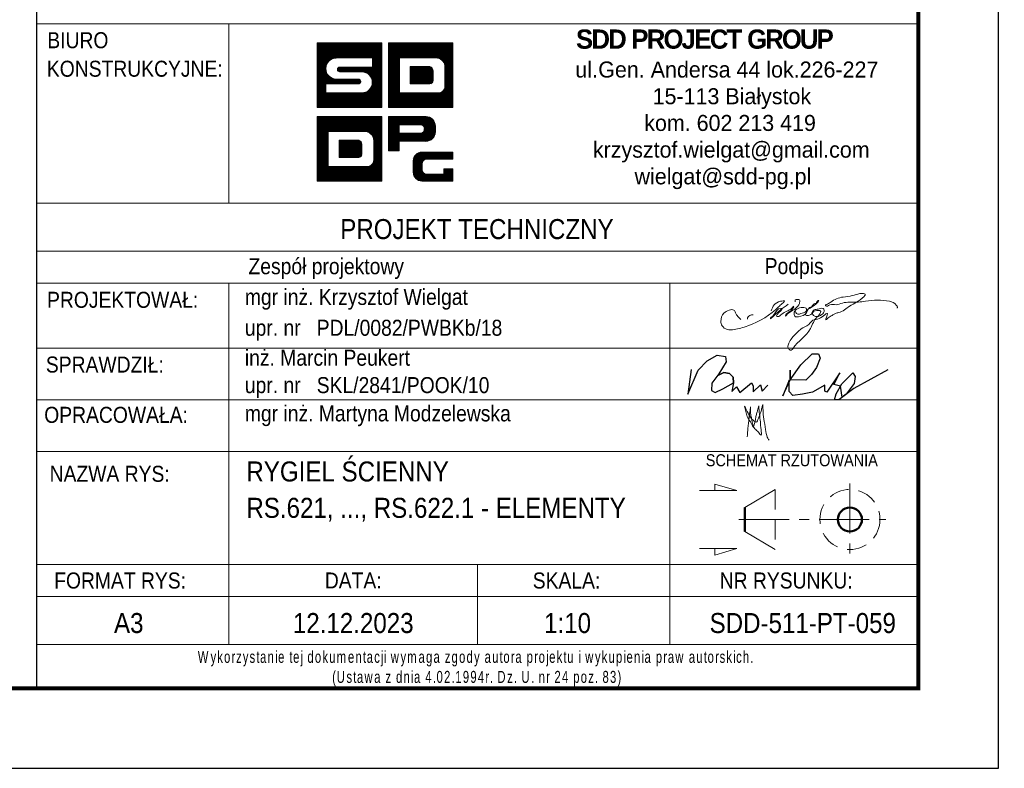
# Model space of a CAD drawing. Header units: millimetres. Extents: x -837 to -405, y 8298 to 8671.
# Tile 4 of 6: x -533 to -410, y 8298 to 8391. Entities that reach past the tile are written whole.
import ezdxf
from ezdxf.enums import TextEntityAlignment as Align

# ---------------------------------------------------------------- set-up
doc = ezdxf.new("R2010")
doc.units = ezdxf.units.MM
doc.header["$LTSCALE"] = 10
doc.linetypes.add('HIDDEN', pattern=[0.375, 0.25, -0.125])
doc.linetypes.add('MITTE', pattern=[2, 1.25, -0.25, 0.25, -0.25])
doc.layers.add('_FORMATKA', color=8, linetype='Continuous', plot=False)
for name, color, linetype, lineweight in [('_RAMKA', 7, 'Continuous', 35), ('_Tabelka', 7, 'Continuous', 25), ('PS_DIM', 4, 'Continuous', 13), ('PS_Hidden', 2, 'HIDDEN', 9), ('PS_MIDLINE', 5, 'MITTE', 13), ('PS_Pos', 1, 'Continuous', 15), ('PS_SOLID', 7, 'Continuous', 30), ('PS_TEXT', 3, 'Continuous', 18)]:
    doc.layers.add(name, color=color, linetype=linetype, lineweight=lineweight)
doc.styles.add('gil', font='txt', dxfattribs={"width": 0.9})

# ---------------------------------------------------------------- blocks, each defined once
blk = doc.blocks.new('A$C077725B1')
at = {"layer": 'PS_SOLID', "color": 5, "lineweight": 25}
for points in [[(0.45, 3.96), (0, 0.74), (1.35, 3.86), (2.53, 5.09), (3.87, 5.86), (4.96, 5.66), (5.03, 4.97), (4.09, 3.39), (3.17, 2.17), (3.12, 1.2), (3.6, 0.93), (4.61, 1.41), (5.99, 2.21), (5.97, 2.95), (5.49, 3.43), (4.71, 3.58), (3.95, 3.2), (4.71, 3.58), (5.49, 3.43), (5.97, 2.95), (5.99, 2.21), (5.79, 1.09), (6.4, 1.71), (6.83, 0.96), (8.36, 2.21), (8.58, 1.82), (8.58, 1.03), (9.53, 1.97), (9.77, 1.14), (10.51, 1.89)], [(26.25, 3.91), (21.8, 1.47), (19.81, 0), (19.26, 0), (19.47, 0.79), (20.21, 2.08), (21.68, 3.55), (21.99, 3.05), (21.86, 2.14), (20.81, 0.74), (20.25, 0.33), (20.03, 1.78), (19.17, 1.98), (19.96, 3.54), (18.27, 0.97), (18, 1.12), (18, 1.91), (16.37, 0.97), (15.05, 0.72), (13.81, 0.54), (13.29, 1.06), (13.29, 2.56), (12.47, 0.52), (13.42, 2.59), (13.42, 3.89), (13.42, 2.59), (14.85, 4.56), (16.34, 6.04), (17.15, 6.01), (17.36, 5.44), (16.89, 4.25), (16.25, 3.31), (15.51, 2.56), (13.42, 2.59)]]:
    blk.add_lwpolyline(points, dxfattribs=at)
blk = doc.blocks.new('tabela_rys')
at = {"layer": '_Tabelka', "color": 251, "lineweight": 15}
for p, q in [((131.62, 90.73), (21.62, 90.73)), ((45.62, 68.32), (45.62, 90.73)), ((21.62, 68.32), (131.48, 68.32)), ((131.62, 62.32), (21.62, 62.32)), ((21.62, 58.32), (131.62, 58.32)), ((21.62, 58.32), (131.62, 58.32)), ((45.62, 58.32), (45.62, 37.33)), ((100.62, 58.32), (100.62, 37.33)), ((21.62, 50.24), (131.62, 50.24)), ((21.62, 43.79), (131.62, 43.79)), ((21.62, 37.33), (131.62, 37.33)), ((21.62, 37.33), (131.62, 37.33)), ((21.62, 37.33), (131.62, 37.33)), ((21.62, 37.33), (131.62, 37.33)), ((21.62, 37.33), (131.62, 37.33)), ((21.62, 37.33), (131.62, 37.33)), ((21.62, 37.33), (131.62, 37.33)), ((21.62, 37.33), (131.62, 37.33)), ((45.62, 37.33), (45.62, 23.22)), ((100.62, 37.33), (100.62, 13.22)), ((21.62, 23.22), (131.62, 23.22)), ((131.62, 23.22), (21.62, 23.22)), ((45.62, 23.22), (45.62, 13.22)), ((76.62, 23.22), (76.62, 13.22)), ((21.62, 19.22), (131.62, 19.22)), ((21.62, 13.22), (131.62, 13.22))]:
    blk.add_line(p, q, dxfattribs=at)
at = {"layer": '_Tabelka', "color": 251, "lineweight": 30}
blk.add_lwpolyline([(131.62, 123.55), (21.62, 123.55), (21.62, 7.77), (131.62, 7.77)], close=True, dxfattribs=at)
at = {"layer": 'PS_DIM', "color": 12, "true_color": 0xc90603}
for p, q in [((56.62, 88.27), (56.68, 88.33)), ((56.62, 88.1), (56.84, 88.33)), ((56.62, 87.93), (57.01, 88.33)), ((56.62, 87.76), (57.18, 88.33)), ((56.62, 87.59), (57.35, 88.33)), ((56.62, 87.43), (57.52, 88.33)), ((56.62, 87.26), (57.69, 88.33)), ((56.62, 87.09), (57.86, 88.33)), ((56.62, 86.92), (58.02, 88.33)), ((56.62, 86.75), (58.19, 88.33)), ((56.62, 86.58), (58.36, 88.33)), ((56.62, 86.42), (58.53, 88.33)), ((56.62, 86.25), (58.7, 88.33)), ((56.62, 86.08), (58.87, 88.33)), ((56.62, 85.91), (59.03, 88.33)), ((56.62, 85.74), (59.2, 88.33)), ((56.62, 85.57), (59.37, 88.33)), ((56.62, 85.41), (59.54, 88.33)), ((56.62, 85.24), (59.71, 88.33)), ((56.62, 85.07), (59.88, 88.33)), ((56.62, 84.9), (60.04, 88.33)), ((56.62, 84.73), (60.21, 88.33)), ((56.62, 88.33), (64.68, 88.33)), ((56.62, 80.27), (56.62, 88.33)), ((58.28, 86.23), (60.38, 88.33)), ((58.6, 86.38), (60.55, 88.33)), ((58.82, 86.43), (60.72, 88.33)), ((59, 86.45), (60.89, 88.33)), ((59.17, 86.45), (61.05, 88.33)), ((59.34, 86.45), (61.22, 88.33)), ((59.51, 86.45), (61.39, 88.33)), ((59.68, 86.45), (61.56, 88.33)), ((59.85, 86.45), (61.73, 88.33)), ((60.01, 86.45), (61.9, 88.33)), ((60.18, 86.45), (62.06, 88.33)), ((60.35, 86.45), (62.23, 88.33)), ((60.52, 86.45), (62.4, 88.33)), ((60.69, 86.45), (62.57, 88.33)), ((60.86, 86.45), (62.74, 88.33)), ((61.02, 86.45), (62.91, 88.33)), ((61.19, 86.45), (63.07, 88.33)), ((61.36, 86.45), (63.24, 88.33)), ((61.53, 86.45), (63.41, 88.33)), ((61.7, 86.45), (63.58, 88.33)), ((61.87, 86.45), (63.75, 88.33)), ((62.04, 86.45), (63.92, 88.33)), ((62.2, 86.45), (64.09, 88.33)), ((62.37, 86.45), (64.25, 88.33)), ((62.54, 86.45), (64.42, 88.33)), ((62.71, 86.45), (64.59, 88.33)), ((62.88, 86.45), (64.68, 88.25)), ((63.05, 86.45), (64.68, 88.08)), ((63.21, 86.45), (64.68, 87.91)), ((63.38, 86.45), (64.68, 87.74)), ((63.51, 86.4), (64.68, 87.58)), ((63.51, 86.23), (64.68, 87.41)), ((63.51, 86.07), (64.68, 87.24)), ((64.68, 88.33), (64.68, 80.27)), ((65.5, 88.33), (73.56, 88.33)), ((65.5, 80.27), (65.5, 88.33)), ((65.5, 88.2), (65.63, 88.33)), ((65.5, 88.03), (65.8, 88.33)), ((65.5, 87.86), (65.97, 88.33)), ((65.5, 87.69), (66.14, 88.33)), ((65.5, 87.52), (66.3, 88.33)), ((65.5, 87.35), (66.47, 88.33)), ((65.5, 87.18), (66.64, 88.33)), ((65.5, 87.02), (66.81, 88.33)), ((65.5, 86.85), (66.98, 88.33)), ((65.5, 86.68), (67.15, 88.33)), ((65.5, 86.51), (67.31, 88.33)), ((65.5, 86.34), (67.48, 88.33)), ((65.5, 86.17), (67.65, 88.33)), ((65.5, 86.01), (67.82, 88.33)), ((65.5, 85.84), (67.99, 88.33)), ((65.5, 85.67), (68.16, 88.33)), ((65.5, 85.5), (68.32, 88.33)), ((65.5, 85.33), (68.49, 88.33)), ((65.5, 85.16), (68.66, 88.33)), ((66.95, 86.45), (68.83, 88.33)), ((67.12, 86.45), (69, 88.33)), ((67.28, 86.45), (69.17, 88.33)), ((67.45, 86.45), (69.33, 88.33)), ((67.62, 86.45), (69.5, 88.33)), ((67.79, 86.45), (69.67, 88.33)), ((67.96, 86.45), (69.84, 88.33)), ((68.13, 86.45), (70.01, 88.33)), ((68.29, 86.45), (70.18, 88.33)), ((68.46, 86.45), (70.34, 88.33)), ((68.63, 86.45), (70.51, 88.33)), ((68.8, 86.45), (70.68, 88.33)), ((68.97, 86.45), (70.85, 88.33)), ((69.14, 86.45), (71.02, 88.33)), ((69.31, 86.45), (71.19, 88.33)), ((69.47, 86.45), (71.35, 88.33)), ((69.64, 86.45), (71.52, 88.33)), ((69.81, 86.45), (71.69, 88.33)), ((69.98, 86.45), (71.86, 88.33)), ((70.15, 86.45), (72.03, 88.33)), ((70.32, 86.45), (72.2, 88.33)), ((70.48, 86.45), (72.37, 88.33)), ((70.65, 86.45), (72.53, 88.33)), ((70.82, 86.45), (72.7, 88.33)), ((70.99, 86.45), (72.87, 88.33)), ((71.16, 86.45), (73.04, 88.33)), ((71.33, 86.45), (73.21, 88.33)), ((71.49, 86.45), (73.38, 88.33)), ((71.66, 86.44), (73.54, 88.33)), ((71.79, 86.41), (73.56, 88.18)), ((71.91, 86.36), (73.56, 88.01)), ((72.02, 86.3), (73.56, 87.84)), ((72.12, 86.23), (73.56, 87.67)), ((72.21, 86.15), (73.56, 87.5)), ((72.29, 86.06), (73.56, 87.33)), ((73.56, 88.33), (73.56, 80.27)), ((63.51, 86.45), (59.01, 86.45)), ((62.84, 84.55), (64.68, 86.4)), ((62.94, 84.49), (64.68, 86.23)), ((63.04, 84.42), (64.68, 86.06)), ((63.51, 85.9), (64.68, 87.07)), ((63.51, 85.73), (64.68, 86.9)), ((63.51, 85.56), (64.68, 86.73)), ((63.51, 85.39), (64.68, 86.56)), ((63.51, 85.32), (63.51, 86.45)), ((65.5, 85), (66.88, 86.38)), ((65.5, 84.83), (66.88, 86.21)), ((65.5, 84.66), (66.88, 86.04)), ((66.88, 86.45), (66.88, 82.1)), ((71.64, 86.45), (66.88, 86.45)), ((66.88, 86.45), (66.88, 82.1)), ((68.1, 86.45), (66.88, 86.45)), ((71.64, 86.45), (68.43, 86.45)), ((72.36, 85.97), (73.56, 87.17)), ((72.43, 85.86), (73.56, 87)), ((72.48, 85.75), (73.56, 86.83)), ((72.52, 85.62), (73.56, 86.66)), ((72.54, 85.48), (73.56, 86.49)), ((72.55, 85.32), (73.56, 86.32)), ((72.55, 85.15), (73.56, 86.15)), ((72.55, 84.98), (73.56, 85.99)), ((56.62, 84.56), (57.91, 85.86)), ((56.62, 84.4), (57.76, 85.54)), ((56.62, 84.23), (57.71, 85.32)), ((56.62, 84.06), (57.69, 85.14)), ((56.62, 83.89), (57.7, 84.98)), ((56.62, 83.72), (57.73, 84.83)), ((59.14, 85.07), (59.39, 85.32)), ((59.16, 84.92), (59.56, 85.32)), ((59.22, 84.81), (59.73, 85.32)), ((59.32, 84.74), (59.9, 85.32)), ((59.44, 85.32), (63.51, 85.32)), ((59.47, 84.72), (60.07, 85.32)), ((59.64, 84.72), (60.24, 85.32)), ((59.81, 84.72), (60.41, 85.32)), ((59.97, 84.72), (60.57, 85.32)), ((60.14, 84.72), (60.74, 85.32)), ((60.31, 84.72), (60.91, 85.32)), ((60.48, 84.72), (61.08, 85.32)), ((60.65, 84.72), (61.25, 85.32)), ((60.82, 84.72), (61.42, 85.32)), ((60.98, 84.72), (61.58, 85.32)), ((61.15, 84.72), (61.75, 85.32)), ((61.32, 84.72), (61.92, 85.32)), ((61.49, 84.72), (62.09, 85.32)), ((61.66, 84.72), (62.26, 85.32)), ((61.83, 84.72), (62.43, 85.32)), ((61.99, 84.72), (62.59, 85.32)), ((62.16, 84.72), (62.76, 85.32)), ((62.32, 84.71), (62.93, 85.32)), ((62.47, 84.69), (63.1, 85.32)), ((62.6, 84.66), (63.27, 85.32)), ((62.72, 84.61), (63.44, 85.32)), ((63.12, 84.34), (64.68, 85.89)), ((63.2, 84.25), (64.68, 85.72)), ((63.28, 84.15), (64.68, 85.55)), ((63.34, 84.05), (64.68, 85.39)), ((63.4, 83.93), (64.68, 85.22)), ((63.44, 83.81), (64.68, 85.05)), ((63.48, 83.68), (64.68, 84.88)), ((65.5, 84.49), (66.88, 85.87)), ((65.5, 84.32), (66.88, 85.71)), ((65.5, 84.15), (66.88, 85.54)), ((65.5, 83.99), (66.88, 85.37)), ((65.5, 83.82), (66.88, 85.2)), ((65.5, 83.65), (66.88, 85.03)), ((65.5, 83.48), (66.88, 84.86)), ((68.24, 85.39), (68.24, 83.22)), ((70.68, 85.39), (68.24, 85.39)), ((68.24, 85.39), (68.24, 83.22)), ((70.68, 85.39), (68.24, 85.39)), ((68.24, 85.38), (68.25, 85.39)), ((68.24, 85.22), (68.42, 85.39)), ((68.24, 85.05), (68.59, 85.39)), ((68.24, 84.88), (68.76, 85.39)), ((68.24, 84.71), (68.93, 85.39)), ((68.24, 84.54), (69.09, 85.39)), ((68.24, 84.37), (69.26, 85.39)), ((68.24, 84.21), (69.43, 85.39)), ((68.24, 84.04), (69.6, 85.39)), ((68.24, 83.87), (69.77, 85.39)), ((68.24, 83.7), (69.94, 85.39)), ((68.24, 83.53), (70.1, 85.39)), ((68.24, 83.36), (70.27, 85.39)), ((68.27, 83.22), (70.44, 85.39)), ((68.43, 83.22), (70.61, 85.39)), ((68.6, 83.22), (70.75, 85.36)), ((68.77, 83.22), (70.85, 85.3)), ((68.94, 83.22), (70.94, 85.22)), ((69.11, 83.22), (71.01, 85.12)), ((69.28, 83.22), (71.06, 85)), ((69.44, 83.22), (71.08, 84.85)), ((71.08, 83.62), (71.08, 84.83)), ((71.08, 83.62), (71.08, 84.83)), ((72.55, 84.81), (73.56, 85.82)), ((72.55, 84.64), (73.56, 85.65)), ((72.55, 84.47), (73.56, 85.48)), ((72.55, 82.89), (72.55, 85.32)), ((72.55, 82.89), (72.55, 85.32)), ((72.55, 84.3), (73.56, 85.31)), ((72.55, 84.14), (73.56, 85.14)), ((72.55, 83.97), (73.56, 84.98)), ((72.55, 83.8), (73.56, 84.81)), ((56.62, 83.55), (57.77, 84.7)), ((56.62, 83.39), (57.81, 84.58)), ((56.62, 83.22), (57.87, 84.47)), ((56.62, 83.05), (57.94, 84.37)), ((56.62, 82.88), (58.01, 84.28)), ((56.62, 82.71), (58.09, 84.19)), ((56.62, 82.54), (58.18, 84.11)), ((56.62, 82.38), (58.28, 84.04)), ((56.62, 82.21), (58.39, 83.98)), ((57.8, 83.22), (58.5, 83.92)), ((57.97, 83.22), (58.62, 83.88)), ((58.14, 83.22), (58.76, 83.84)), ((58.31, 83.22), (58.91, 83.82)), ((58.47, 83.22), (59.07, 83.82)), ((58.64, 83.22), (59.24, 83.82)), ((58.81, 83.22), (59.41, 83.82)), ((58.98, 83.22), (59.58, 83.82)), ((59.01, 83.82), (61.76, 83.82)), ((59.15, 83.22), (59.75, 83.82)), ((59.32, 83.22), (59.92, 83.82)), ((62.19, 84.72), (59.44, 84.72)), ((59.48, 83.22), (60.08, 83.82)), ((59.65, 83.22), (60.25, 83.82)), ((59.82, 83.22), (60.42, 83.82)), ((59.99, 83.22), (60.59, 83.82)), ((60.16, 83.22), (60.76, 83.82)), ((60.33, 83.22), (60.93, 83.82)), ((60.49, 83.22), (61.09, 83.82)), ((60.66, 83.22), (61.26, 83.82)), ((60.83, 83.22), (61.43, 83.82)), ((61, 83.22), (61.6, 83.82)), ((61.07, 80.27), (64.68, 83.87)), ((61.17, 83.22), (61.77, 83.82)), ((61.24, 80.27), (64.68, 83.7)), ((61.34, 83.22), (61.9, 83.79)), ((61.41, 80.27), (64.68, 83.53)), ((61.5, 83.22), (61.99, 83.71)), ((61.67, 83.22), (62.05, 83.6)), ((63.15, 82.51), (64.68, 84.04)), ((63.42, 82.95), (64.68, 84.21)), ((63.49, 83.18), (64.68, 84.38)), ((63.5, 83.53), (64.68, 84.71)), ((63.51, 83.37), (64.68, 84.54)), ((65.5, 83.31), (66.88, 84.7)), ((65.5, 83.14), (66.88, 84.53)), ((65.5, 82.98), (66.88, 84.36)), ((65.5, 82.81), (66.88, 84.19)), ((65.5, 82.64), (66.88, 84.02)), ((65.5, 82.47), (66.88, 83.85)), ((65.5, 82.3), (66.88, 83.69)), ((65.5, 82.13), (66.88, 83.52)), ((69.61, 83.22), (71.08, 84.68)), ((69.78, 83.22), (71.08, 84.52)), ((69.95, 83.22), (71.08, 84.35)), ((70.12, 83.22), (71.08, 84.18)), ((70.29, 83.22), (71.08, 84.01)), ((70.45, 83.22), (71.08, 83.84)), ((70.62, 83.22), (71.08, 83.67)), ((72.47, 82.54), (73.56, 83.63)), ((72.54, 82.78), (73.56, 83.8)), ((72.55, 83.63), (73.56, 84.64)), ((72.55, 83.46), (73.56, 84.47)), ((72.55, 83.29), (73.56, 84.3)), ((72.55, 83.13), (73.56, 84.13)), ((72.55, 82.96), (73.56, 83.97)), ((56.62, 82.04), (57.69, 83.12)), ((56.62, 81.87), (57.69, 82.95)), ((56.62, 81.7), (57.69, 82.78)), ((56.62, 81.53), (57.69, 82.61)), ((56.62, 81.36), (57.69, 82.44)), ((61.76, 83.22), (57.69, 83.22)), ((57.69, 83.22), (57.69, 82.1)), ((60.91, 80.27), (63.09, 82.45)), ((61.58, 80.27), (64.68, 83.37)), ((61.75, 80.27), (64.68, 83.2)), ((61.86, 83.24), (62.05, 83.43)), ((61.92, 80.27), (64.68, 83.03)), ((62.08, 80.27), (64.68, 82.86)), ((62.25, 80.27), (64.68, 82.69)), ((62.42, 80.27), (64.68, 82.52)), ((62.59, 80.27), (64.68, 82.36)), ((65.5, 81.96), (66.88, 83.35)), ((65.5, 81.8), (66.88, 83.18)), ((65.5, 81.63), (66.88, 83.01)), ((65.5, 81.46), (66.88, 82.84)), ((65.5, 81.29), (66.88, 82.68)), ((65.5, 81.12), (66.88, 82.51)), ((65.5, 80.95), (66.88, 82.34)), ((68.24, 83.22), (70.68, 83.22)), ((68.24, 83.22), (70.68, 83.22)), ((70.36, 80.27), (73.56, 83.46)), ((70.53, 80.27), (73.56, 83.29)), ((70.7, 80.27), (73.56, 83.12)), ((70.81, 83.24), (71.06, 83.48)), ((70.87, 80.27), (73.56, 82.96)), ((71.04, 80.27), (73.56, 82.79)), ((71.21, 80.27), (73.56, 82.62)), ((71.37, 80.27), (73.56, 82.45)), ((56.62, 81.2), (57.69, 82.27)), ((56.62, 81.03), (57.69, 82.1)), ((56.62, 80.86), (57.85, 82.1)), ((56.62, 80.69), (58.02, 82.1)), ((56.62, 80.52), (58.19, 82.1)), ((56.62, 80.35), (58.36, 82.1)), ((56.7, 80.27), (58.53, 82.1)), ((56.86, 80.27), (58.7, 82.1)), ((57.03, 80.27), (58.86, 82.1)), ((57.2, 80.27), (59.03, 82.1)), ((57.37, 80.27), (59.2, 82.1)), ((57.54, 80.27), (59.37, 82.1)), ((57.69, 82.1), (62.19, 82.1)), ((57.71, 80.27), (59.54, 82.1)), ((57.87, 80.27), (59.71, 82.1)), ((58.04, 80.27), (59.87, 82.1)), ((58.21, 80.27), (60.04, 82.1)), ((58.38, 80.27), (60.21, 82.1)), ((58.55, 80.27), (60.38, 82.1)), ((58.72, 80.27), (60.55, 82.1)), ((58.89, 80.27), (60.72, 82.1)), ((59.05, 80.27), (60.88, 82.1)), ((59.22, 80.27), (61.05, 82.1)), ((59.39, 80.27), (61.22, 82.1)), ((59.56, 80.27), (61.39, 82.1)), ((59.73, 80.27), (61.56, 82.1)), ((59.9, 80.27), (61.73, 82.1)), ((60.06, 80.27), (61.89, 82.1)), ((60.23, 80.27), (62.06, 82.1)), ((60.4, 80.27), (62.23, 82.1)), ((60.57, 80.27), (62.42, 82.12)), ((60.74, 80.27), (62.65, 82.18)), ((62.76, 80.27), (64.68, 82.19)), ((62.93, 80.27), (64.68, 82.02)), ((63.09, 80.27), (64.68, 81.85)), ((63.26, 80.27), (64.68, 81.68)), ((63.43, 80.27), (64.68, 81.51)), ((63.6, 80.27), (64.68, 81.35)), ((63.77, 80.27), (64.68, 81.18)), ((65.5, 80.79), (66.88, 82.17)), ((65.5, 80.62), (66.98, 82.1)), ((65.5, 80.45), (67.14, 82.1)), ((65.5, 80.28), (67.31, 82.1)), ((65.65, 80.27), (67.48, 82.1)), ((65.82, 80.27), (67.65, 82.1)), ((65.99, 80.27), (67.82, 82.1)), ((66.15, 80.27), (67.99, 82.1)), ((66.32, 80.27), (68.15, 82.1)), ((66.49, 80.27), (68.32, 82.1)), ((66.66, 80.27), (68.49, 82.1)), ((66.83, 80.27), (68.66, 82.1)), ((66.88, 82.1), (71.64, 82.1)), ((66.88, 82.1), (71.64, 82.1)), ((67, 80.27), (68.83, 82.1)), ((67.17, 80.27), (69, 82.1)), ((67.33, 80.27), (69.16, 82.1)), ((67.5, 80.27), (69.33, 82.1)), ((67.67, 80.27), (69.5, 82.1)), ((67.84, 80.27), (69.67, 82.1)), ((68.01, 80.27), (69.84, 82.1)), ((68.18, 80.27), (70.01, 82.1)), ((68.34, 80.27), (70.17, 82.1)), ((68.51, 80.27), (70.34, 82.1)), ((68.68, 80.27), (70.51, 82.1)), ((68.85, 80.27), (70.68, 82.1)), ((69.02, 80.27), (70.85, 82.1)), ((69.19, 80.27), (71.02, 82.1)), ((69.35, 80.27), (71.19, 82.1)), ((69.52, 80.27), (71.35, 82.1)), ((69.69, 80.27), (71.52, 82.1)), ((69.86, 80.27), (71.69, 82.09)), ((70.03, 80.27), (71.86, 82.1)), ((70.2, 80.27), (72.11, 82.17)), ((71.54, 80.27), (73.56, 82.28)), ((71.71, 80.27), (73.56, 82.11)), ((71.88, 80.27), (73.56, 81.95)), ((72.05, 80.27), (73.56, 81.78)), ((72.22, 80.27), (73.56, 81.61)), ((72.38, 80.27), (73.56, 81.44)), ((72.55, 80.27), (73.56, 81.27)), ((72.72, 80.27), (73.56, 81.1)), ((64.68, 80.27), (56.62, 80.27)), ((63.94, 80.27), (64.68, 81.01)), ((64.1, 80.27), (64.68, 80.84)), ((64.27, 80.27), (64.68, 80.67)), ((64.44, 80.27), (64.68, 80.5)), ((64.61, 80.27), (64.68, 80.33)), ((73.56, 80.27), (65.5, 80.27)), ((72.89, 80.27), (73.56, 80.93)), ((73.06, 80.27), (73.56, 80.77)), ((73.23, 80.27), (73.56, 80.6)), ((73.4, 80.27), (73.56, 80.43)), ((56.62, 79.14), (64.68, 79.14)), ((56.62, 71.08), (56.62, 79.14)), ((56.62, 79.14), (64.68, 79.14)), ((56.62, 71.08), (56.62, 79.14)), ((56.62, 79.01), (56.75, 79.14)), ((56.62, 78.84), (56.92, 79.14)), ((56.62, 78.67), (57.09, 79.14)), ((56.62, 78.5), (57.25, 79.14)), ((56.62, 78.33), (57.42, 79.14)), ((56.62, 78.17), (57.59, 79.14)), ((56.62, 78), (57.76, 79.14)), ((56.62, 77.83), (57.93, 79.14)), ((56.62, 77.66), (58.1, 79.14)), ((56.62, 77.49), (58.27, 79.14)), ((56.62, 77.32), (58.43, 79.14)), ((56.62, 77.16), (58.6, 79.14)), ((56.62, 76.99), (58.77, 79.14)), ((56.62, 76.82), (58.94, 79.14)), ((56.62, 76.65), (59.11, 79.14)), ((56.62, 76.48), (59.28, 79.14)), ((56.62, 76.31), (59.44, 79.14)), ((56.62, 76.15), (59.61, 79.14)), ((56.62, 75.98), (59.78, 79.14)), ((58.07, 77.26), (59.95, 79.14)), ((58.24, 77.26), (60.12, 79.14)), ((58.4, 77.26), (60.29, 79.14)), ((58.57, 77.26), (60.45, 79.14)), ((58.74, 77.26), (60.62, 79.14)), ((58.91, 77.26), (60.79, 79.14)), ((59.08, 77.26), (60.96, 79.14)), ((59.25, 77.26), (61.13, 79.14)), ((59.41, 77.26), (61.3, 79.14)), ((59.58, 77.26), (61.46, 79.14)), ((59.75, 77.26), (61.63, 79.14)), ((59.92, 77.26), (61.8, 79.14)), ((60.09, 77.26), (61.97, 79.14)), ((60.26, 77.26), (62.14, 79.14)), ((60.42, 77.26), (62.31, 79.14)), ((60.59, 77.26), (62.47, 79.14)), ((60.76, 77.26), (62.64, 79.14)), ((60.93, 77.26), (62.81, 79.14)), ((61.1, 77.26), (62.98, 79.14)), ((61.27, 77.26), (63.15, 79.14)), ((61.44, 77.26), (63.32, 79.14)), ((61.6, 77.26), (63.48, 79.14)), ((61.77, 77.26), (63.65, 79.14)), ((61.94, 77.26), (63.82, 79.14)), ((62.11, 77.26), (63.99, 79.14)), ((62.28, 77.26), (64.16, 79.14)), ((62.45, 77.26), (64.33, 79.14)), ((62.61, 77.26), (64.5, 79.14)), ((62.78, 77.26), (64.66, 79.14)), ((62.91, 77.22), (64.68, 78.99)), ((63.03, 77.17), (64.68, 78.82)), ((63.14, 77.11), (64.68, 78.65)), ((64.68, 79.14), (64.68, 71.08)), ((64.68, 79.14), (64.68, 71.08)), ((63.24, 77.04), (64.68, 78.48)), ((63.33, 76.96), (64.68, 78.31)), ((63.41, 76.88), (64.68, 78.15)), ((63.48, 76.78), (64.68, 77.98)), ((63.55, 76.67), (64.68, 77.81)), ((63.6, 76.56), (64.68, 77.64)), ((63.64, 76.43), (64.68, 77.47)), ((56.62, 75.81), (58, 77.19)), ((56.62, 75.64), (58, 77.02)), ((56.62, 75.47), (58, 76.86)), ((56.62, 75.3), (58, 76.69)), ((56.62, 75.13), (58, 76.52)), ((56.62, 74.97), (58, 76.35)), ((56.62, 74.8), (58, 76.18)), ((58, 77.26), (58, 72.91)), ((62.76, 77.26), (58, 77.26)), ((58, 77.26), (58, 72.91)), ((62.76, 77.26), (58, 77.26)), ((58, 77.26), (58, 72.91)), ((62.76, 77.26), (58, 77.26)), ((59.36, 76.21), (59.36, 74.03)), ((61.8, 76.21), (59.36, 76.21)), ((59.36, 76.2), (59.37, 76.21)), ((59.36, 76.03), (59.54, 76.21)), ((59.36, 75.86), (59.71, 76.21)), ((59.36, 75.69), (59.88, 76.21)), ((59.36, 75.52), (60.05, 76.21)), ((59.36, 75.36), (60.21, 76.21)), ((59.36, 75.19), (60.38, 76.21)), ((59.36, 75.02), (60.55, 76.21)), ((59.36, 74.85), (60.72, 76.21)), ((59.36, 74.68), (60.89, 76.21)), ((59.36, 74.51), (61.06, 76.21)), ((59.36, 74.35), (61.22, 76.21)), ((59.36, 74.18), (61.39, 76.21)), ((59.36, 76.21), (59.36, 74.03)), ((61.8, 76.21), (59.36, 76.21)), ((59.36, 76.21), (59.36, 74.03)), ((61.8, 76.21), (59.36, 76.21)), ((59.39, 74.03), (61.56, 76.21)), ((59.55, 74.03), (61.73, 76.21)), ((59.72, 74.03), (61.87, 76.18)), ((63.66, 76.29), (64.68, 77.3)), ((63.67, 76.13), (64.68, 77.14)), ((63.67, 75.96), (64.68, 76.97)), ((63.67, 75.79), (64.68, 76.8)), ((63.67, 75.62), (64.68, 76.63)), ((63.67, 75.45), (64.68, 76.46)), ((63.67, 75.29), (64.68, 76.29)), ((56.62, 74.63), (58, 76.01)), ((56.62, 74.46), (58, 75.85)), ((56.62, 74.29), (58, 75.68)), ((56.62, 74.12), (58, 75.51)), ((56.62, 73.96), (58, 75.34)), ((56.62, 73.79), (58, 75.17)), ((56.62, 73.62), (58, 75)), ((59.89, 74.03), (61.97, 76.11)), ((60.06, 74.03), (62.06, 76.03)), ((60.23, 74.03), (62.13, 75.93)), ((60.4, 74.03), (62.18, 75.81)), ((60.56, 74.03), (62.2, 75.66)), ((60.73, 74.03), (62.2, 75.5)), ((60.9, 74.03), (62.2, 75.33)), ((61.07, 74.03), (62.2, 75.16)), ((61.24, 74.03), (62.2, 74.99)), ((62.2, 74.43), (62.2, 75.64)), ((62.2, 74.43), (62.2, 75.64)), ((62.2, 74.43), (62.2, 75.64)), ((63.67, 73.7), (63.67, 76.13)), ((63.67, 73.7), (63.67, 76.13)), ((63.67, 73.7), (63.67, 76.13)), ((63.67, 75.12), (64.68, 76.13)), ((63.67, 74.95), (64.68, 75.96)), ((63.67, 74.78), (64.68, 75.79)), ((63.67, 74.61), (64.68, 75.62)), ((63.67, 74.44), (64.68, 75.45)), ((63.67, 74.28), (64.68, 75.28)), ((63.67, 74.11), (64.68, 75.12)), ((63.67, 73.94), (64.68, 74.95)), ((56.62, 73.45), (58, 74.84)), ((56.62, 73.28), (58, 74.67)), ((56.62, 73.11), (58, 74.5)), ((56.62, 72.95), (58, 74.33)), ((56.62, 72.78), (58, 74.16)), ((56.62, 72.61), (58, 73.99)), ((56.62, 72.44), (58, 73.82)), ((59.36, 74.03), (61.8, 74.03)), ((59.36, 74.03), (61.8, 74.03)), ((59.36, 74.03), (61.8, 74.03)), ((61.41, 74.03), (62.2, 74.82)), ((61.48, 71.08), (64.68, 74.27)), ((61.57, 74.03), (62.2, 74.65)), ((61.65, 71.08), (64.68, 74.1)), ((61.74, 74.03), (62.2, 74.49)), ((61.82, 71.08), (64.68, 73.94)), ((61.93, 74.05), (62.18, 74.29)), ((61.99, 71.08), (64.68, 73.77)), ((63.59, 73.35), (64.68, 74.44)), ((63.66, 73.59), (64.68, 74.61)), ((63.67, 73.77), (64.68, 74.78)), ((56.62, 72.27), (58, 73.66)), ((56.62, 72.1), (58, 73.49)), ((56.62, 71.94), (58, 73.32)), ((56.62, 71.77), (58, 73.15)), ((56.62, 71.6), (58, 72.98)), ((56.62, 71.43), (58.1, 72.91)), ((56.62, 71.26), (58.26, 72.91)), ((56.62, 71.09), (58.43, 72.91)), ((56.77, 71.08), (58.6, 72.91)), ((56.94, 71.08), (58.77, 72.91)), ((57.11, 71.08), (58.94, 72.91)), ((57.27, 71.08), (59.11, 72.91)), ((57.44, 71.08), (59.27, 72.91)), ((57.61, 71.08), (59.44, 72.91)), ((57.78, 71.08), (59.61, 72.91)), ((57.95, 71.08), (59.78, 72.91)), ((58, 72.91), (62.76, 72.91)), ((58, 72.91), (62.76, 72.91)), ((58, 72.91), (62.76, 72.91)), ((58.12, 71.08), (59.95, 72.91)), ((58.28, 71.08), (60.12, 72.91)), ((58.45, 71.08), (60.28, 72.91)), ((58.62, 71.08), (60.45, 72.91)), ((58.79, 71.08), (60.62, 72.91)), ((58.96, 71.08), (60.79, 72.91)), ((59.13, 71.08), (60.96, 72.91)), ((59.3, 71.08), (61.13, 72.91)), ((59.46, 71.08), (61.29, 72.91)), ((59.63, 71.08), (61.46, 72.91)), ((59.8, 71.08), (61.63, 72.91)), ((59.97, 71.08), (61.8, 72.91)), ((60.14, 71.08), (61.97, 72.91)), ((60.31, 71.08), (62.14, 72.91)), ((60.47, 71.08), (62.3, 72.91)), ((60.64, 71.08), (62.47, 72.91)), ((60.81, 71.08), (62.64, 72.91)), ((60.98, 71.08), (62.81, 72.9)), ((61.15, 71.08), (62.98, 72.91)), ((61.32, 71.08), (63.22, 72.99)), ((62.16, 71.08), (64.68, 73.6)), ((62.33, 71.08), (64.68, 73.43)), ((62.49, 71.08), (64.68, 73.26)), ((62.66, 71.08), (64.68, 73.09)), ((62.83, 71.08), (64.68, 72.93)), ((63, 71.08), (64.68, 72.76)), ((63.17, 71.08), (64.68, 72.59)), ((63.34, 71.08), (64.68, 72.42)), ((63.5, 71.08), (64.68, 72.25)), ((63.67, 71.08), (64.68, 72.08)), ((63.84, 71.08), (64.68, 71.92)), ((64.01, 71.08), (64.68, 71.75)), ((64.18, 71.08), (64.68, 71.58)), ((64.35, 71.08), (64.68, 71.41)), ((64.51, 71.08), (64.68, 71.24)), ((64.68, 71.08), (56.62, 71.08)), ((64.68, 71.08), (56.62, 71.08))]:
    blk.add_line(p, q, dxfattribs=at)
at = {"layer": 'PS_DIM', "color": 18, "true_color": 0x000000}
for p, q in [((65.5, 79.11), (65.53, 79.14)), ((65.5, 78.95), (65.69, 79.14)), ((65.5, 78.79), (65.85, 79.14)), ((65.5, 78.63), (66.01, 79.14)), ((65.5, 78.47), (66.17, 79.14)), ((65.5, 78.31), (66.33, 79.14)), ((65.5, 78.15), (66.49, 79.14)), ((65.5, 77.99), (66.65, 79.14)), ((65.5, 77.83), (66.81, 79.14)), ((65.5, 77.67), (66.97, 79.14)), ((65.5, 77.51), (67.13, 79.14)), ((65.5, 77.35), (67.29, 79.14)), ((65.5, 77.19), (67.45, 79.14)), ((65.5, 77.03), (67.61, 79.14)), ((65.5, 76.87), (67.77, 79.14)), ((65.5, 79.14), (65.5, 74.87)), ((70.17, 79.14), (65.5, 79.14)), ((66.92, 78.12), (67.93, 79.14)), ((67.08, 78.12), (68.09, 79.14)), ((67.23, 78.12), (68.25, 79.14)), ((67.39, 78.12), (68.41, 79.14)), ((67.55, 78.12), (68.57, 79.14)), ((67.71, 78.12), (68.73, 79.14)), ((67.87, 78.12), (68.89, 79.14)), ((68.03, 78.12), (69.05, 79.14)), ((68.19, 78.12), (69.21, 79.14)), ((68.35, 78.12), (69.37, 79.14)), ((68.51, 78.12), (69.53, 79.14)), ((68.67, 78.12), (69.69, 79.14)), ((68.83, 78.12), (69.85, 79.14)), ((68.99, 78.12), (70.01, 79.14)), ((69.15, 78.12), (70.17, 79.14)), ((69.31, 78.12), (70.32, 79.13)), ((69.47, 78.12), (70.45, 79.11)), ((69.62, 78.11), (70.58, 79.07)), ((69.74, 78.07), (70.69, 79.02)), ((69.83, 78), (70.79, 78.96)), ((69.9, 77.91), (70.89, 78.9)), ((69.96, 77.81), (70.97, 78.83)), ((69.98, 77.67), (71.05, 78.74)), ((69.98, 77.52), (71.13, 78.66)), ((65.5, 76.71), (66.86, 78.07)), ((65.5, 76.55), (66.86, 77.91)), ((65.5, 76.39), (66.86, 77.75)), ((65.5, 76.23), (66.86, 77.59)), ((65.5, 76.07), (66.86, 77.43)), ((66.86, 78.12), (66.86, 77.06)), ((69.51, 78.12), (66.86, 78.12)), ((68.84, 76.05), (71.24, 78.46)), ((69, 76.05), (71.29, 78.34)), ((69.16, 76.05), (71.33, 78.22)), ((69.32, 76.05), (71.35, 78.08)), ((69.48, 76.05), (71.36, 77.93)), ((69.64, 76.05), (71.36, 77.77)), ((69.8, 76.05), (71.36, 77.61)), ((69.91, 77.28), (71.19, 78.56)), ((69.96, 76.05), (71.36, 77.45)), ((69.99, 77.54), (69.99, 77.65)), ((71.36, 77.23), (71.36, 77.95)), ((65.5, 75.91), (66.86, 77.27)), ((65.5, 75.75), (66.86, 77.11)), ((65.5, 75.59), (66.97, 77.06)), ((65.5, 75.43), (67.13, 77.06)), ((65.5, 75.27), (67.29, 77.06)), ((65.5, 75.11), (67.45, 77.06)), ((65.5, 74.95), (67.61, 77.06)), ((65.58, 74.87), (67.77, 77.06)), ((66.86, 77.06), (69.51, 77.06)), ((66.92, 76.05), (67.93, 77.06)), ((67.08, 76.05), (68.09, 77.06)), ((67.24, 76.05), (68.25, 77.06)), ((67.4, 76.05), (68.41, 77.06)), ((67.56, 76.05), (68.57, 77.06)), ((67.72, 76.05), (68.73, 77.06)), ((67.88, 76.05), (68.89, 77.06)), ((68.04, 76.05), (69.05, 77.06)), ((68.2, 76.05), (69.21, 77.06)), ((68.36, 76.05), (69.37, 77.06)), ((68.52, 76.05), (69.53, 77.06)), ((68.68, 76.05), (69.77, 77.14)), ((70.12, 76.05), (71.36, 77.29)), ((70.28, 76.05), (71.35, 77.12)), ((70.48, 76.09), (71.32, 76.93)), ((70.75, 76.2), (71.21, 76.66)), ((65.74, 74.87), (66.86, 75.99)), ((65.9, 74.87), (66.86, 75.83)), ((66.06, 74.87), (66.86, 75.67)), ((66.22, 74.87), (66.86, 75.51)), ((66.38, 74.87), (66.86, 75.35)), ((66.54, 74.87), (66.86, 75.19)), ((66.7, 74.87), (66.86, 75.03)), ((66.86, 74.87), (66.86, 76.05)), ((66.86, 76.05), (70.17, 76.05)), ((65.5, 74.87), (66.86, 74.87)), ((68.6, 73.62), (69.68, 74.7)), ((68.6, 73.45), (69.85, 74.7)), ((68.6, 73.28), (70.02, 74.7)), ((68.6, 73.11), (70.19, 74.7)), ((68.6, 72.94), (70.36, 74.7)), ((68.6, 72.77), (70.53, 74.7)), ((68.6, 72.61), (70.69, 74.7)), ((68.6, 72.44), (70.86, 74.7)), ((68.61, 73.8), (69.5, 74.69)), ((68.69, 74.04), (69.26, 74.61)), ((73.56, 74.7), (69.7, 74.7)), ((70.14, 73.82), (71.03, 74.7)), ((70.28, 73.83), (73.56, 73.83)), ((70.33, 73.83), (71.2, 74.7)), ((70.5, 73.83), (71.37, 74.7)), ((70.67, 73.83), (71.54, 74.7)), ((70.83, 73.83), (71.7, 74.7)), ((71, 73.83), (71.87, 74.7)), ((71.17, 73.83), (72.04, 74.7)), ((71.34, 73.83), (72.21, 74.7)), ((71.51, 73.83), (72.38, 74.7)), ((71.68, 73.83), (72.55, 74.7)), ((71.85, 73.83), (72.71, 74.7)), ((72.01, 73.83), (72.88, 74.7)), ((72.18, 73.83), (73.05, 74.7)), ((72.35, 73.83), (73.22, 74.7)), ((72.52, 73.83), (73.39, 74.7)), ((72.69, 73.83), (73.56, 74.7)), ((72.86, 73.83), (73.56, 74.54)), ((73.02, 73.83), (73.56, 74.37)), ((73.19, 73.83), (73.56, 74.2)), ((73.36, 73.83), (73.56, 74.03)), ((73.53, 73.83), (73.56, 73.87)), ((73.56, 73.83), (73.56, 74.7)), ((68.6, 73.6), (68.6, 72.18)), ((68.6, 72.27), (69.74, 73.42)), ((68.6, 72.1), (69.73, 73.23)), ((68.62, 71.95), (69.73, 73.06)), ((68.65, 71.82), (69.73, 72.9)), ((68.7, 71.7), (69.73, 72.73)), ((68.76, 71.59), (69.73, 72.56)), ((69.73, 72.49), (69.73, 73.28)), ((71.61, 71.08), (73.16, 72.62)), ((71.78, 71.08), (73.32, 72.62)), ((71.95, 71.08), (73.49, 72.62)), ((72.12, 71.08), (73.56, 72.52)), ((72.4, 72.54), (72.48, 72.62)), ((72.4, 72.37), (72.65, 72.62)), ((72.4, 72.2), (72.82, 72.62)), ((72.4, 72.03), (72.99, 72.62)), ((73.56, 72.62), (72.4, 72.62)), ((72.4, 72.62), (72.4, 71.94)), ((73.56, 71.08), (73.56, 72.62)), ((68.83, 71.5), (69.74, 72.4)), ((68.91, 71.41), (69.77, 72.27)), ((69, 71.33), (69.84, 72.16)), ((69.1, 71.25), (69.92, 72.07)), ((69.2, 71.19), (70.02, 72)), ((69.32, 71.14), (70.14, 71.96)), ((69.45, 71.1), (70.29, 71.94)), ((69.6, 71.08), (70.45, 71.94)), ((69.76, 71.08), (70.62, 71.94)), ((69.93, 71.08), (70.79, 71.94)), ((70.1, 71.08), (70.96, 71.94)), ((70.27, 71.08), (71.13, 71.94)), ((72.4, 71.94), (70.28, 71.94)), ((70.44, 71.08), (71.3, 71.94)), ((70.6, 71.08), (71.46, 71.94)), ((70.77, 71.08), (71.63, 71.94)), ((70.94, 71.08), (71.8, 71.94)), ((71.11, 71.08), (71.97, 71.94)), ((71.28, 71.08), (72.14, 71.94)), ((71.45, 71.08), (72.31, 71.94)), ((72.29, 71.08), (73.56, 72.35)), ((72.46, 71.08), (73.56, 72.18)), ((72.62, 71.08), (73.56, 72.01)), ((72.79, 71.08), (73.56, 71.84)), ((72.96, 71.08), (73.56, 71.68)), ((73.13, 71.08), (73.56, 71.51)), ((73.3, 71.08), (73.56, 71.34)), ((69.7, 71.08), (73.56, 71.08)), ((73.47, 71.08), (73.56, 71.17))]:
    blk.add_line(p, q, dxfattribs=at)
at = {"layer": 'PS_DIM', "color": 12, "true_color": 0xc90603}
for centre, radius, start, end in [((59.01, 85.13), 1.31, 90, 270), ((71.43, 85.34), 1.12, 358.8688, 78.9457), ((71.43, 85.34), 1.12, 358.8688, 78.9457), ((59.44, 85.02), 0.3, 90, 270), ((70.48, 84.83), 0.597, 360, 70.5288), ((70.48, 84.83), 0.597, 360, 70.5288), ((61.76, 83.52), 0.3, 270, 90), ((62.19, 83.41), 1.31, 270, 90), ((70.68, 83.62), 0.398, 270, 360), ((70.68, 83.62), 0.398, 270, 0), ((71.75, 82.9), 0.806, 262.7652, 359.6781), ((71.75, 82.9), 0.806, 262.7652, 359.6781), ((61.6, 75.64), 0.597, 360, 70.5288), ((61.6, 75.64), 0.597, 360, 70.5288), ((61.6, 75.64), 0.597, 360, 70.5288), ((62.55, 76.16), 1.12, 358.8688, 78.9457), ((62.55, 76.16), 1.12, 358.8688, 78.9457), ((62.55, 76.16), 1.12, 358.8688, 78.9457), ((61.8, 74.43), 0.398, 270, 360), ((61.8, 74.43), 0.398, 270, 360), ((61.8, 74.43), 0.398, 270, 0), ((62.87, 73.71), 0.806, 262.7652, 359.6781), ((62.87, 73.71), 0.806, 262.7652, 359.6781), ((62.87, 73.71), 0.806, 262.7652, 359.6781)]:
    blk.add_arc(centre, radius, start, end, dxfattribs=at)
at = {"layer": 'PS_DIM', "color": 18, "true_color": 0x000000}
for centre, radius, start, end in [((70.17, 77.95), 1.19, 0, 90), ((69.51, 77.65), 0.475, 0, 89.972), ((69.51, 77.54), 0.475, 270, 0), ((70.17, 77.23), 1.19, 270, 0), ((69.7, 73.6), 1.1, 90, 180), ((70.28, 73.28), 0.55, 90, 180), ((70.28, 72.49), 0.55, 180, 270), ((69.7, 72.18), 1.1, 180, 270)]:
    blk.add_arc(centre, radius, start, end, dxfattribs=at)
at = {"layer": 'PS_DIM', "color": 5, "true_color": 0x1d16e9}
for points in [[(116.27, 54.78), (116.4, 54.56), (116.58, 54.45), (116.96, 54.56), (117.27, 54.64), (117.58, 54.82), (117.66, 55.11), (117.19, 55.3), (116.43, 55.09), (116.18, 54.85), (116.11, 54.56), (116.28, 54.15), (116.65, 54.15), (117.64, 54.62), (118.01, 55.28), (118.3, 55.44), (118.6, 55.74), (118.91, 55.92), (119.04, 56.14), (119.09, 56.16), (118.24, 55.3), (117.84, 55.07), (117.57, 54.61), (117.57, 54.35), (118.03, 54.35), (118.3, 54.51), (118.35, 54.72), (118.63, 54.99), (119.09, 55.11), (119.38, 55.19), (119.72, 55.19), (119.86, 54.94), (119.56, 54.42), (119.25, 54.24), (118.63, 54.24), (118.45, 54.43), (118.39, 54.64), (119.46, 54.8), (119.3, 54.52), (119.18, 54.31), (118.99, 54.13), (118.15, 52.67), (115.93, 50.15), (115.75, 49.97), (115.52, 50.04), (115.33, 50.36), (115.46, 50.86), (115.83, 51.49), (116.51, 52.17), (116.97, 52.63), (117.94, 53.19), (118.45, 53.7), (119.24, 53.91), (120.28, 54.51), (120.08, 53.78), (120.47, 54.09), (120.72, 54.24), (120.96, 54.38), (121.28, 54.56), (121.66, 54.66), (123.03, 55.46), (124.83, 56.69), (124.99, 56.96), (124.75, 57.03), (124.29, 57.03), (123.37, 56.78), (122.22, 56.61), (121.4, 56.39), (120.69, 55.98), (120.26, 55.73), (120.02, 55.6), (120.05, 55.5), (120.57, 55.64), (121.34, 55.64), (122.15, 55.85), (123.03, 55.97), (124.11, 55.97), (125.01, 56.08), (128, 56.08), (128.89, 55.57), (128.97, 55.25), (128.95, 55.23)], [(109.48, 53.8), (108.99, 54.29), (108.79, 54.65), (108.6, 54.97), (107.99, 54.97), (107.36, 54.6), (106.97, 53.57), (107.12, 53.03), (107.77, 52.55), (108.62, 52.55), (110.32, 53), (114.18, 55.37), (114.63, 55.81), (114.9, 56.08), (114.41, 56.08), (113.23, 54.9)], [(115.36, 55.7), (113.22, 53.93), (113.18, 53.9), (113.18, 53.98), (113.33, 54.13), (113.56, 54.36), (114.45, 55.17), (114.55, 55.14), (113.99, 54.42), (113.95, 54.18), (114.03, 54.16), (114.58, 54.48), (115.19, 54.83), (115.46, 54.98), (115.73, 55.14), (115.95, 55.36), (116.04, 55.45), (116.06, 55.39), (116.02, 55.28), (115.29, 54.61), (115.06, 54.38), (115.02, 54.23), (115.14, 54.35), (115.64, 54.75), (116.77, 55.82), (116.82, 56), (116.82, 56.17), (116.69, 56.3), (116.5, 56.3), (116.26, 56.24), (116.23, 56.11), (116.23, 56)], [(111.02, 54.38), (110.58, 54.31), (110.37, 54.14), (110.28, 53.86)], [(109.92, 42.99), (110.36, 42.1), (110.66, 41.59), (111.09, 41.15), (111.38, 40.99), (111.66, 41.47), (111.96, 42.25), (112.08, 42.76), (112.2, 43.19)], [(111.71, 43.01), (111.79, 41.97), (111.9, 41.03), (111.99, 40.03), (111.99, 39.38), (111.65, 39.72), (111.22, 40.15), (110.84, 40.68), (110.65, 41.02), (110.26, 41.69), (110.08, 42.33), (109.92, 42.99)], [(110.65, 42.9), (110.68, 42.38), (110.68, 42.14), (110.7, 41.97), (110.71, 41.9), (110.76, 41.68), (110.81, 41.47), (110.84, 41.29), (110.91, 40.88), (111.01, 40.53), (111.04, 40.47), (111.14, 40.66), (111.22, 40.95), (111.29, 41.28), (111.38, 41.81), (111.5, 42.26), (111.6, 42.66), (111.71, 43.03)], [(112.2, 43.19), (112.23, 42.5), (112.33, 41.38), (112.56, 40.06), (112.77, 39.1), (112.98, 38.73)], [(110.26, 39.14), (110.35, 40.27), (110.43, 40.94), (110.49, 41.47), (110.59, 42.26), (110.65, 42.75), (110.65, 42.9)]]:
    blk.add_spline(points, degree=3, dxfattribs=at)
at = {"layer": 'PS_Hidden'}
blk.add_line((113.73, 32.58), (113.73, 25.08), dxfattribs=at)
blk.add_circle((123.07, 28.83), 3.75, dxfattribs=at)
at = {"layer": 'PS_MIDLINE', "ltscale": 0.5}
for p, q in [((123.07, 33.33), (123.07, 24.33)), ((109.23, 28.83), (127.57, 28.83))]:
    blk.add_line(p, q, dxfattribs=at)
at = {"layer": 'PS_Pos'}
for p, q in [((109.98, 30.33), (113.73, 32.58)), ((113.73, 25.08), (109.98, 27.33))]:
    blk.add_line(p, q, dxfattribs=at)
at = {"layer": 'PS_Pos', "lineweight": 50}
blk.add_line((109.98, 27.33), (109.98, 30.33), dxfattribs=at)
at = {"layer": 'PS_SOLID', "lineweight": 50}
blk.add_line((109.98, 30.33), (109.98, 27.33), dxfattribs=at)
blk.add_circle((123.07, 28.83), 1.5, dxfattribs=at)
blk.add_circle((123.07, 28.83), 1.5, dxfattribs=at)
at = {"layer": 'PS_TEXT', "color": 7}
for p, q in [((108.95, 32.44), (106.22, 33.26)), ((106.22, 33.26), (106.22, 32.44)), ((108.95, 32.44), (104.3, 32.44)), ((108.95, 25.21), (104.3, 25.21)), ((108.95, 25.21), (106.22, 24.39)), ((106.22, 24.39), (106.22, 25.21))]:
    blk.add_line(p, q, dxfattribs=at)
at = {"layer": 'PS_Pos', "color": 7, "xscale": 0.9500000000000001, "yscale": 0.9500000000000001, "zscale": 0.9500000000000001}
blk.add_blockref('A$C077725B1', (102.85, 43.79), dxfattribs=at)
at = {"layer": '_Tabelka', "color": 12, "style": 'gil', "width": 0.9}
for s, height, p in [('BIURO', 2, (26.77, 88.67)), ('KONSTRUKCYJNE:', 2, (33.87, 85.11)), ('PROJEKT TECHNICZNY', 2.5, (76.55, 65.09)), ('PROJEKTOWAŁ: ', 2, (32.69, 56.26)), ('SPRAWDZIŁ: ', 2, (30.47, 48.18)), ('OPRACOWAŁA: ', 2, (31.87, 41.9)), ('NAZWA RYS:', 2, (30.74, 34.54))]:
    blk.add_text(s, height=height, dxfattribs=at).set_placement(p, align=Align.MIDDLE)
at = {"layer": '_Tabelka', "color": 251, "style": 'gil', "width": 0.9}
for s, p in [('Zespół projektowy', (57.75, 60.22)), ('Podpis', (116.12, 60.22)), ('FORMAT RYS:', (32.04, 21.22)), ('DATA:', (61.12, 21.22)), ('SKALA:', (87.72, 21.22)), ('NR RYSUNKU:', (115.12, 21.22))]:
    blk.add_text(s, height=2, dxfattribs=at).set_placement(p, align=Align.MIDDLE)
at = {"layer": '_Tabelka', "color": 7, "style": 'gil', "width": 0.9}
for s, p in [('mgr inż. Krzysztof Wielgat', (47.6, 56.62)), ('upr. nr   PDL/0082/PWBKb/18 ', (47.6, 52.77)), ('inż. Marcin Peukert', (47.6, 49.03)), ('upr. nr   SKL/2841/POOK/10 ', (47.6, 45.61)), ('mgr inż. Martyna Modzelewska', (47.6, 42.08))]:
    blk.add_text(s, height=2, dxfattribs=at).set_placement(p, align=Align.MIDDLE_LEFT)
at = {"layer": '_Tabelka', "color": 7, "insert": (81.68, 90.01), "char_height": 2.5, "attachment_point": 1, "style": 'gil'}
blk.add_mtext_dynamic_manual_height_columns('{\\fGill Sans MT|b1|i0|c238|p34;\\H0.96x;\\W1;\\T0.9;\\C12;         SDD \\C7;PROJECT GROUP\\fGill Sans MT|b0|i0|c238|p34;\\P\\pi7.1307;\\H0.83333x;\\T1;ul.^IGen. Andersa 44 lok.226-227\\P\\pi16.782;15-113 Białystok\\P\\pi15.736;kom. 602 213 419\\P\\pi9.3298;krzysztof.wielgat@gmail.com\\P       wielgat@\\C12;sdd-pg\\C7;.pl}', width=50.3067, gutter_width=15, heights=[27.85], dxfattribs=at)
at = {"layer": '_Tabelka', "color": 7, "lineweight": 13, "insert": (22.63, 10.21), "char_height": 1.5, "attachment_point": 4, "style": 'gil'}
blk.add_mtext_dynamic_manual_height_columns('\\pi19.101;{\\W0.7;\\T1.2;Wykorzystanie tej dokumentacji wymaga zgody autora projektu i wykupienia praw autorskich.\\P\\pi35.865;(Ustawa z dnia 4.02.1994r. Dz. U. nr 24 poz. 83)}', width=107.5936, gutter_width=12.5, heights=[0], dxfattribs=at)
at = {"layer": '_Tabelka', "color": 7, "style": 'gil', "width": 0.9}
for p in [(47.79, 34.83), (47.79, 30.29), (47.79, 26.06)]:
    blk.add_attdef('NAZWA_RYS:', text='', height=2.5, dxfattribs=at).set_placement(p, align=Align.MIDDLE_LEFT)
blk.add_attdef('FORMAT', text='', height=2.5, dxfattribs=at).set_placement((33.12, 15.91), align=Align.MIDDLE)
at = {"layer": '_Tabelka', "color": 7, "style": 'gil', "width": 0.9, "flags": 8}
for tag, p in [('DATA', (61.11, 15.91)), ('SKALA', (87.85, 15.91)), ('NR_RYSUNKU', (117.18, 15.91))]:
    blk.add_attdef(tag, text='', height=2.5, dxfattribs=at).set_placement(p, align=Align.MIDDLE)
at = {"layer": 'PS_TEXT', "color": 7, "insert": (100.88, 36.98), "char_height": 1.5, "width": 31.0028, "attachment_point": 1, "style": 'gil'}
blk.add_mtext('\\pi4.2099;SCHEMAT RZUTOWANIA', dxfattribs=at)
blk = doc.blocks.new('*U90')
at = {"layer": '_FORMATKA', "lineweight": -3}
blk.add_lwpolyline([(-420, 0), (0, 0), (0, 297), (-420, 297)], close=True, dxfattribs=at)
at = {"layer": '_RAMKA', "lineweight": -3, "const_width": 0.5}
blk.add_lwpolyline([(-390, 10), (-10, 10), (-10, 287), (-390, 287)], close=True, dxfattribs=at)

msp = doc.modelspace()

# ---------------------------------------------------------------- block references
at = {"layer": 'PS_DIM'}
msp.add_blockref('*U90', (-410.51, 8298.02), dxfattribs=at)
at = {"layer": 'PS_DIM', "color": 7}
ref = msp.add_blockref('tabela_rys', (-552.13, 8300.25), dxfattribs=at)
ref.add_attrib('FORMAT', 'A3', dxfattribs={"layer": '_Tabelka', "color": 7, "height": 2.5, "style": 'gil', "width": 0.9}).set_placement((-519.01, 8316.16), align=Align.MIDDLE)
ref.add_attrib('DATA', '12.12.2023', dxfattribs={"layer": '_Tabelka', "color": 7, "height": 2.5, "style": 'gil', "width": 0.9, "flags": 8}).set_placement((-491.01, 8316.16), align=Align.MIDDLE)
ref.add_attrib('SKALA', '1:10', dxfattribs={"layer": '_Tabelka', "color": 7, "height": 2.5, "style": 'gil', "width": 0.9, "flags": 8}).set_placement((-464.28, 8316.16), align=Align.MIDDLE)
ref.add_attrib('NR_RYSUNKU', 'SDD-511-PT-059', dxfattribs={"layer": '_Tabelka', "color": 7, "height": 2.5, "style": 'gil', "width": 0.9, "flags": 8}).set_placement((-434.94, 8316.16), align=Align.MIDDLE)
ref.add_attrib('NAZWA_RYS:', 'RYGIEL ŚCIENNY', dxfattribs={"layer": '_Tabelka', "color": 7, "height": 2.5, "style": 'gil', "width": 0.9}).set_placement((-504.34, 8335.08), align=Align.MIDDLE_LEFT)
ref.add_attrib('NAZWA_RYS:', 'RS.621, ..., RS.622.1 - ELEMENTY', dxfattribs={"layer": '_Tabelka', "color": 7, "height": 2.5, "style": 'gil', "width": 0.9}).set_placement((-504.34, 8330.54), align=Align.MIDDLE_LEFT)

doc.saveas('drawing.dxf')
